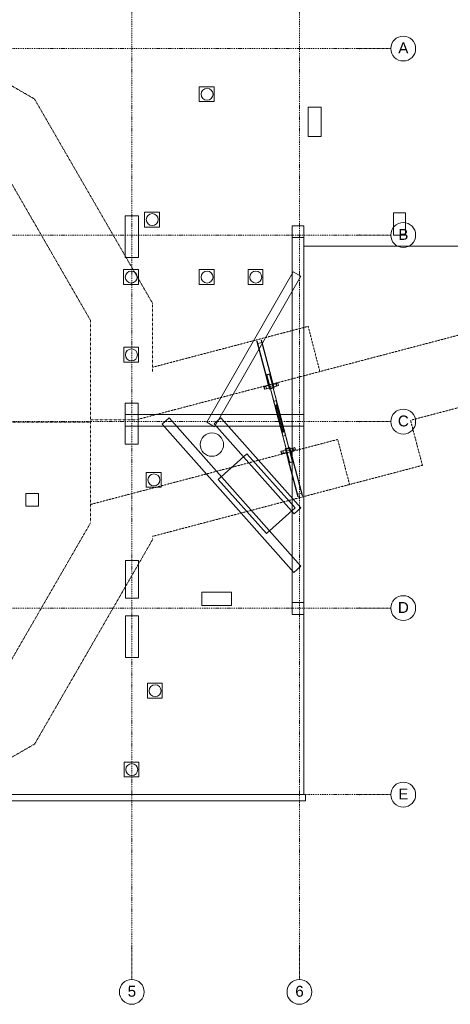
# Model space of a CAD drawing. Header units: centimetres. Extents: x -1589 to 108054, y -205274 to 31709.
# Tile 92 of 256: x 2639 to 4024, y 5175 to 8342. Entities that reach past the tile are written whole.
import ezdxf

# ---------------------------------------------------------------- set-up
doc = ezdxf.new("R2010")
doc.units = ezdxf.units.CM
doc.header["$LTSCALE"] = 0.01
doc.header["$MEASUREMENT"] = 0
for name, pattern in [('Kropki i Kreski', [72, 36, -18, 0, -18]), ('Przerywana długa', [100, 50, -50]), ('Wipeout_Contour', [100, 0, -100])]:
    doc.linetypes.add(name, pattern=pattern)
for name, color, linetype in [('2_słupy.ISTN', 7, 'Continuous'), ('2_ściany zewnętrzne.ISTN', 7, 'Continuous'), ('3_linie 2D .ISTN', 7, 'Continuous'), ('4_osie.ISTN', 7, 'Continuous'), ('5_opisy.K_IR', 7, 'Continuous')]:
    doc.layers.add(name, color=color, linetype=linetype)
doc.styles.add('GENERATED_STYLE_1', font='txt')

msp = doc.modelspace()

# ---------------------------------------------------------------- hatches: boundary and pattern name
at = {"layer": '2_słupy.ISTN', "linetype": 'Continuous', "lineweight": 5}
for points in [[(3432.26901, 7190.43933), (3433.52623, 7190.77009), (3431.52365, 7198.38184), (3444.48266, 7201.79123), (3446.48524, 7194.17949), (3447.74246, 7194.51025), (3443.52651, 7210.53498), (3442.26929, 7210.20421), (3444.27187, 7202.59247), (3431.31285, 7199.18307), (3429.31028, 7206.79482), (3428.05306, 7206.46406)], [(3506.50845, 6908.2571), (3507.76567, 6908.58786), (3505.76309, 6916.19961), (3518.72211, 6919.609), (3520.72469, 6911.99726), (3521.9819, 6912.32802), (3517.76595, 6928.35275), (3516.50873, 6928.02199), (3518.51131, 6920.41024), (3505.5523, 6917.00085), (3503.54972, 6924.61259), (3502.2925, 6924.28183)]]:
    msp.add_hatch(color=8, dxfattribs=at).paths.add_polyline_path(points)
h = msp.add_hatch(color=8, dxfattribs=at)
h.paths.add_polyline_path([(3459.21949, 7101.75734), (3467.92331, 7104.04723), (3464.52111, 7116.9789), (3455.8173, 7114.68901)])
h.paths.add_polyline_path([(3459.45513, 7102.43386), (3456.35535, 7114.21604), (3464.28549, 7116.30239), (3467.38527, 7104.5202)], flags=0)
h = msp.add_hatch(color=8, dxfattribs=at)
h.paths.add_polyline_path([(3482.11393, 7014.73617), (3485.516, 7001.805), (3494.21981, 7004.09489), (3490.81775, 7017.02606)])
h.paths.add_polyline_path([(3482.65197, 7014.26323), (3490.58211, 7016.34957), (3493.68177, 7004.56784), (3485.75163, 7002.48149)], flags=0)

# ---------------------------------------------------------------- linework, layer by layer
at = {"layer": '2_słupy.ISTN', "color": 8, "linetype": 'Continuous', "lineweight": 5}
for p, q in [((3429.31028, 7206.79482), (3428.05306, 7206.46406)), ((3428.05306, 7206.46406), (3432.26901, 7190.43933)), ((3429.31028, 7206.79482), (3431.31285, 7199.18307)), ((3444.27187, 7202.59247), (3431.31285, 7199.18307)), ((3444.48266, 7201.79123), (3431.52365, 7198.38184)), ((3431.52365, 7198.38184), (3433.52623, 7190.77009)), ((3433.52623, 7190.77009), (3432.26901, 7190.43933)), ((3443.52651, 7210.53498), (3442.26929, 7210.20421)), ((3442.26929, 7210.20421), (3444.27187, 7202.59247)), ((3443.52651, 7210.53498), (3447.74246, 7194.51025)), ((3444.48266, 7201.79123), (3446.48524, 7194.17949)), ((3447.74246, 7194.51025), (3446.48524, 7194.17949)), ((3464.52111, 7116.9789), (3455.8173, 7114.68901)), ((3455.8173, 7114.68901), (3459.21949, 7101.75734)), ((3464.28549, 7116.30239), (3456.35535, 7114.21604)), ((3456.35535, 7114.21604), (3459.45513, 7102.43386)), ((3467.92331, 7104.04723), (3459.21949, 7101.75734)), ((3467.38527, 7104.5202), (3459.45513, 7102.43386)), ((3464.28549, 7116.30239), (3467.38527, 7104.5202)), ((3464.52111, 7116.9789), (3467.92331, 7104.04723)), ((3490.81775, 7017.02606), (3482.11393, 7014.73617)), ((3482.11393, 7014.73617), (3485.516, 7001.805)), ((3490.58211, 7016.34957), (3482.65197, 7014.26323)), ((3482.65197, 7014.26323), (3485.75163, 7002.48149)), ((3494.21981, 7004.09489), (3485.516, 7001.805)), ((3493.68177, 7004.56784), (3485.75163, 7002.48149)), ((3490.58211, 7016.34957), (3493.68177, 7004.56784)), ((3490.81775, 7017.02606), (3494.21981, 7004.09489)), ((3503.54972, 6924.61259), (3502.2925, 6924.28183)), ((3502.2925, 6924.28183), (3506.50845, 6908.2571)), ((3503.54972, 6924.61259), (3505.5523, 6917.00085)), ((3518.51131, 6920.41024), (3505.5523, 6917.00085)), ((3518.72211, 6919.609), (3505.76309, 6916.19961)), ((3505.76309, 6916.19961), (3507.76567, 6908.58786)), ((3507.76567, 6908.58786), (3506.50845, 6908.2571)), ((3517.76595, 6928.35275), (3516.50873, 6928.02199)), ((3516.50873, 6928.02199), (3518.51131, 6920.41024)), ((3517.76595, 6928.35275), (3521.9819, 6912.32802)), ((3518.72211, 6919.609), (3520.72469, 6911.99726)), ((3521.9819, 6912.32802), (3520.72469, 6911.99726))]:
    msp.add_line(p, q, dxfattribs=at)
at = {"layer": '2_słupy.ISTN', "color": 8, "linetype": 'Continuous', "lineweight": 5, "flags": 128}
for points in [[(3401.56477, 7307.14561), (3402.82199, 7307.47638)], [(3428.05306, 7206.46406), (3401.56477, 7307.14561)], [(3429.31028, 7206.79482), (3402.82199, 7307.47638)], [(3404.82456, 7299.86463), (3417.78358, 7303.27402)], [(3429.31028, 7206.79482), (3404.82456, 7299.86463)], [(3415.781, 7310.88577), (3417.03822, 7311.21653)], [(3442.26929, 7210.20421), (3415.781, 7310.88577)], [(3443.52651, 7210.53498), (3417.03822, 7311.21653)], [(3438.02102, 7168.57599), (3428.05306, 7206.46406)], [(3439.27824, 7168.90676), (3429.31028, 7206.79482)], [(3431.52365, 7198.38184), (3431.31285, 7199.18307)], [(3433.44047, 7199.74283), (3455.8173, 7114.68901)], [(3442.14428, 7202.03272), (3464.52111, 7116.9789)], [(3452.23725, 7172.31615), (3442.26929, 7210.20421)], [(3453.49447, 7172.64691), (3443.52651, 7210.53498)], [(3444.48266, 7201.79123), (3444.27187, 7202.59246)], [(3444.48267, 7201.79123), (3444.27188, 7202.59243)], [(3430.68492, 7162.50982), (3424.55469, 7160.89701)], [(3424.55469, 7160.89701), (3426.59015, 7153.16029)], [(3424.96297, 7160.59082), (3430.48018, 7162.04234)], [(3426.79489, 7153.62776), (3424.96297, 7160.59082)], [(3430.48018, 7162.04234), (3432.31209, 7155.07929)], [(3439.0387, 7164.70761), (3430.68492, 7162.50982)], [(3432.72038, 7154.77309), (3430.68492, 7162.50982)], [(3439.27818, 7168.90674), (3438.02097, 7168.57598)], [(3438.02097, 7168.57598), (3442.09188, 7153.10253)], [(3441.21187, 7161.55685), (3439.27818, 7168.90674)], [(3454.17088, 7164.96625), (3447.82732, 7163.29732), (3441.21187, 7161.55685)], [(3441.41542, 7160.78318), (3448.03325, 7162.52427), (3454.37443, 7164.19257)], [(3443.3491, 7153.43329), (3441.41542, 7160.78318)], [(3453.50328, 7158.85729), (3444.79946, 7156.5674)], [(3445.21606, 7156.55604), (3453.14621, 7158.64239)], [(3448.03325, 7162.52427), (3447.82732, 7163.29732)], [(3452.2372, 7172.31613), (3453.49442, 7172.6469)], [(3454.17088, 7164.96625), (3452.2372, 7172.31613)], [(3453.14621, 7158.64239), (3453.75637, 7156.32315)], [(3453.49442, 7172.6469), (3457.56533, 7157.17345)], [(3454.17297, 7156.31179), (3453.50328, 7158.85729)], [(3456.30811, 7156.84269), (3454.37443, 7164.19257)], [(3454.51219, 7168.77854), (3463.16742, 7171.05565)], [(3456.54764, 7161.04182), (3465.20288, 7163.31893)], [(3469.23657, 7172.65239), (3463.16742, 7171.05565)], [(3463.16742, 7171.05565), (3465.20288, 7163.31893)], [(3463.57265, 7170.74865), (3469.03489, 7172.18571)], [(3465.40457, 7163.7856), (3463.57265, 7170.74865)], [(3465.20288, 7163.31893), (3471.27203, 7164.91566)], [(3470.8668, 7165.22266), (3465.40457, 7163.7856)], [(3469.03489, 7172.18571), (3470.8668, 7165.22266)], [(3471.27203, 7164.91566), (3469.23657, 7172.65239)], [(3426.59015, 7153.16029), (3432.72038, 7154.77309)], [(3432.31209, 7155.07929), (3426.79489, 7153.62776)], [(3441.07415, 7156.97089), (3432.72038, 7154.77309)], [(3442.09188, 7153.10253), (3443.3491, 7153.43329)], [(3444.79946, 7156.5674), (3445.46916, 7154.0219)], [(3445.82623, 7154.23681), (3445.21606, 7156.55604)], [(3445.46916, 7154.0219), (3454.17297, 7156.31179)], [(3445.47675, 7153.99307), (3445.46916, 7154.0219)], [(3445.4767, 7153.99306), (3454.18052, 7156.28295)], [(3470.66552, 7058.25108), (3445.4767, 7153.99306)], [(3453.75637, 7156.32315), (3445.82623, 7154.23681)], [(3454.18056, 7156.28296), (3454.17297, 7156.31179)], [(3479.36934, 7060.54097), (3454.18052, 7156.28295)], [(3457.56533, 7157.17345), (3456.30811, 7156.84269)], [(3456.20414, 7114.79078), (3456.35535, 7114.21604)], [(3470.6656, 7058.2511), (3459.21952, 7101.75734)], [(3484.68288, 7014.79754), (3461.48603, 7102.96817)], [(3464.13428, 7116.87713), (3464.28549, 7116.30239)], [(3488.55124, 7015.81527), (3465.35439, 7103.9859)], [(3479.36942, 7060.54099), (3467.92334, 7104.04723)], [(3479.36934, 7060.54097), (3470.66552, 7058.25108)], [(3495.8543, 6962.50911), (3470.66552, 7058.25108)], [(3473.08332, 7058.88718), (3470.6656, 7058.2511)], [(3482.11396, 7014.73617), (3470.6656, 7058.2511)], [(3479.36942, 7060.54099), (3476.95168, 7059.90491)], [(3504.55812, 6964.799), (3479.36934, 7060.54097)], [(3490.81778, 7017.02606), (3479.36942, 7060.54099)], [(3485.516, 7001.805), (3507.89071, 6916.75936)], [(3485.75163, 7002.48149), (3485.90283, 7001.90677)], [(3493.83298, 7003.99312), (3493.68177, 7004.56784)], [(3494.21981, 7004.09489), (3516.59452, 6919.04926)], [(3485.13343, 6955.55243), (3479.0032, 6953.93963)], [(3479.0032, 6953.93963), (3481.03865, 6946.2029)], [(3479.41148, 6953.63343), (3484.92869, 6955.08496)], [(3481.24339, 6946.67038), (3479.41148, 6953.63343)], [(3481.03865, 6946.2029), (3487.16888, 6947.81571)], [(3486.7606, 6948.1219), (3481.24339, 6946.67038)], [(3484.92869, 6955.08496), (3486.7606, 6948.1219)], [(3493.4872, 6957.75023), (3485.13343, 6955.55243)], [(3487.16888, 6947.81571), (3485.13343, 6955.55243)], [(3495.52266, 6950.01351), (3487.16888, 6947.81571)], [(3493.72669, 6961.94935), (3492.46947, 6961.61859)], [(3492.46947, 6961.61859), (3496.54039, 6946.14514)], [(3495.66038, 6954.59947), (3493.72669, 6961.94935)], [(3508.61939, 6958.00886), (3502.30855, 6956.34854), (3495.66038, 6954.59947)], [(3504.55812, 6964.799), (3495.8543, 6962.50911)], [(3495.85436, 6962.50911), (3495.86291, 6962.4766)], [(3504.56673, 6964.76649), (3495.86291, 6962.4766)], [(3495.86291, 6962.4766), (3496.5326, 6959.93114)], [(3495.86392, 6953.82579), (3502.51448, 6955.57549), (3508.82294, 6957.23519)], [(3497.79761, 6946.47591), (3495.86392, 6953.82579)], [(3496.27951, 6962.46524), (3504.20965, 6964.55158)], [(3496.88967, 6960.14604), (3496.27951, 6962.46524)], [(3496.5326, 6959.93114), (3505.23641, 6962.22103)], [(3496.54039, 6946.14514), (3497.79761, 6946.47591)], [(3506.50845, 6908.2571), (3496.54044, 6946.14516)], [(3504.81981, 6962.23239), (3496.88967, 6960.14604)], [(3507.76567, 6908.58786), (3497.79766, 6946.47592)], [(3502.51448, 6955.57549), (3502.30855, 6956.34854)], [(3504.20965, 6964.55158), (3504.81981, 6962.23239)], [(3504.55817, 6964.79901), (3504.56673, 6964.76649)], [(3505.23641, 6962.22103), (3504.56673, 6964.76649)], [(3506.68571, 6965.35875), (3507.94292, 6965.68951)], [(3508.61939, 6958.00886), (3506.68571, 6965.35875)], [(3507.94292, 6965.68951), (3512.01384, 6950.21606)], [(3510.75662, 6949.8853), (3508.82294, 6957.23519)], [(3508.96069, 6961.82116), (3517.61593, 6964.09827)], [(3512.01384, 6950.21606), (3510.75662, 6949.8853)], [(3520.72469, 6911.99726), (3510.75667, 6949.88531)], [(3510.99615, 6954.08443), (3519.65139, 6956.36154)], [(3521.9819, 6912.32802), (3512.01389, 6950.21607)], [(3523.68508, 6965.695), (3517.61593, 6964.09827)], [(3517.61593, 6964.09827), (3519.65139, 6956.36154)], [(3518.02116, 6963.79127), (3523.48339, 6965.22833)], [(3519.85307, 6956.82822), (3518.02116, 6963.79127)], [(3519.65139, 6956.36154), (3525.72054, 6957.95828)], [(3525.31531, 6958.26528), (3519.85307, 6956.82822)], [(3523.48339, 6965.22833), (3525.31531, 6958.26528)], [(3525.72054, 6957.95828), (3523.68508, 6965.695)], [(3505.76309, 6916.19961), (3505.5523, 6917.00085)], [(3532.99687, 6807.57558), (3506.50845, 6908.2571)], [(3534.25409, 6807.90634), (3507.76567, 6908.58786)], [(3532.25151, 6815.51809), (3507.76568, 6908.58786)], [(3518.72211, 6919.609), (3518.51131, 6920.41024)], [(3547.2131, 6811.31574), (3520.72469, 6911.99726)], [(3548.47032, 6811.6465), (3521.9819, 6912.32802)], [(3545.21052, 6818.92748), (3532.25151, 6815.51809)], [(3548.47032, 6811.6465), (3547.2131, 6811.31574)], [(3534.25409, 6807.90634), (3532.99687, 6807.57558)]]:
    msp.add_lwpolyline(points, dxfattribs=at)
at = {"layer": '3_linie 2D .ISTN', "color": 8, "linetype": 'Continuous', "lineweight": 5}
for p, q in [((3216.41211, 8078.3334), (3216.41211, 8126.23264)), ((3216.41211, 8126.23264), (3264.31136, 8126.23264)), ((3264.31136, 8126.23264), (3264.31136, 8078.3334)), ((3264.31136, 8078.3334), (3216.41211, 8078.3334)), ((3608.3411, 8060.10268), (3567.23768, 8060.10268)), ((3567.23768, 8060.10268), (3567.23768, 7966.63463)), ((3608.3411, 7966.63463), (3608.3411, 8060.10268)), ((3567.23768, 7966.63463), (3608.3411, 7966.63463)), ((2977.98202, 7577.02595), (2977.98202, 7710.75283)), ((2977.98202, 7710.75283), (3020.68078, 7710.75283)), ((3020.68078, 7710.75283), (3020.68078, 7577.02595)), ((3040.26479, 7675.03371), (3040.26479, 7722.93296)), ((3040.26479, 7722.93296), (3088.16404, 7722.93296)), ((3088.16404, 7722.93296), (3088.16404, 7675.03371)), ((3879.54915, 7721.03739), (3840.83874, 7721.03739)), ((3840.83874, 7721.03739), (3840.83874, 7649.09077)), ((3879.54915, 7649.09077), (3879.54915, 7721.03739)), ((3088.16404, 7675.03371), (3040.26479, 7675.03371)), ((3515.44217, 7678.92049), (3552.91335, 7678.92049)), ((3515.44217, 7641.10731), (3515.44217, 7678.92049)), ((3552.91335, 7678.92049), (3552.91335, 7641.10731)), ((3552.91335, 7641.10731), (3515.44217, 7641.10731)), ((3552.91335, 7641.10731), (3515.44217, 7641.10731)), ((3515.44217, 7641.10731), (3515.44217, 6467.52156)), ((3552.91335, 6467.52156), (3552.91335, 7641.10731)), ((3840.83874, 7649.09077), (3879.54915, 7649.09077)), ((3552.91335, 5849.09077), (3552.91335, 7613.85716)), ((3552.91335, 7613.85716), (4720.09458, 7613.85716)), ((3020.68078, 7577.02595), (2977.98202, 7577.02595)), ((2972.78153, 7490.42978), (2972.78153, 7538.32903)), ((2972.78153, 7538.32903), (3020.68078, 7538.32903)), ((3020.68078, 7538.32903), (3020.68078, 7490.42978)), ((3216.41211, 7490.27112), (3216.41211, 7538.17036)), ((3216.41211, 7538.17036), (3264.31136, 7538.17036)), ((3264.31136, 7538.17036), (3264.31136, 7490.27112)), ((3373.22599, 7490.27112), (3373.22599, 7538.17036)), ((3373.22599, 7538.17036), (3421.12524, 7538.17036)), ((3421.12524, 7538.17036), (3421.12524, 7490.27112)), ((3240.39687, 7046.82297), (3518.57172, 7531.23854)), ((3543.37876, 7516.99314), (3265.20391, 7032.57757)), ((3518.57172, 7531.23854), (3543.37876, 7516.99314)), ((3020.68078, 7490.42978), (2972.78153, 7490.42978)), ((3264.31136, 7490.27112), (3216.41211, 7490.27112)), ((3421.12524, 7490.27112), (3373.22599, 7490.27112)), ((2973.39149, 7240.06514), (2973.39149, 7287.96439)), ((2973.39149, 7287.96439), (3021.29074, 7287.96439)), ((3021.29074, 7287.96439), (3021.29074, 7240.06514)), ((3021.29074, 7240.06514), (2973.39149, 7240.06514)), ((2978.423, 6976.72081), (2978.423, 7108.14504)), ((2978.423, 7108.14504), (3020.2398, 7108.14504)), ((3020.2398, 7108.14504), (3020.2398, 6976.72081)), ((2978.423, 7033.93727), (2978.423, 7071.8518)), ((2978.423, 7071.8518), (3552.91335, 7071.8518)), ((3552.91335, 7071.8518), (3552.91335, 7033.93727)), ((3552.91335, 7033.93727), (2978.423, 7033.93727)), ((3119.85065, 7061.27608), (3097.24656, 7041.22883)), ((3097.24656, 7041.22883), (3520.57781, 6563.90583)), ((3543.1819, 6583.95308), (3119.85065, 7061.27608)), ((3265.20391, 7032.57757), (3240.39687, 7046.82297)), ((3286.20482, 7061.3343), (3264.46596, 7042.03787)), ((3264.46596, 7042.03787), (3521.24595, 6752.75603)), ((3542.98481, 6772.05245), (3286.20482, 7061.3343)), ((3020.2398, 6976.72081), (2978.423, 6976.72081)), ((3277.24053, 6863.08465), (3369.4363, 6945.22973)), ((3369.4363, 6945.22973), (3524.43822, 6771.26288)), ((3045.52406, 6837.91979), (3045.52406, 6885.81904)), ((3045.52406, 6885.81904), (3093.42331, 6885.81904)), ((3093.42331, 6885.81904), (3093.42331, 6837.91979)), ((3432.24244, 6689.11779), (3277.24053, 6863.08465)), ((2658.00201, 6776.74183), (2658.00201, 6817.67372)), ((2658.00201, 6817.67372), (2699.38435, 6817.67372)), ((2699.38435, 6817.67372), (2699.38435, 6776.74183)), ((3093.42331, 6837.91979), (3045.52406, 6837.91979)), ((2699.38435, 6776.74183), (2658.00201, 6776.74183)), ((3524.43822, 6771.26288), (3432.24244, 6689.11779)), ((3521.24595, 6752.75603), (3542.98481, 6772.05245)), ((2979.08902, 6480.75247), (2979.08902, 6602.3579)), ((2979.08902, 6602.3579), (3020.53653, 6602.3579)), ((3020.53653, 6602.3579), (3020.53653, 6480.75247)), ((3520.57781, 6563.90583), (3543.1819, 6583.95308)), ((3225.03796, 6500.56106), (3319.66341, 6500.56106)), ((3225.03796, 6457.54949), (3225.03796, 6500.56106)), ((3319.66341, 6500.56106), (3319.66341, 6457.54949)), ((3020.53653, 6480.75247), (2979.08902, 6480.75247)), ((3515.44217, 6467.52156), (3552.91335, 6467.52156)), ((3552.91335, 6467.52156), (3515.44217, 6467.52156)), ((3515.44217, 6467.52156), (3515.44217, 6428.13284)), ((3552.91335, 6428.13284), (3552.91335, 6467.52156)), ((3319.66341, 6457.54949), (3225.03796, 6457.54949)), ((2979.36058, 6290.32852), (2979.36058, 6424.44641)), ((2979.36058, 6424.44641), (3020.41708, 6424.44641)), ((3020.41708, 6424.44641), (3020.41708, 6290.32852)), ((3515.44217, 6428.13284), (3552.91335, 6428.13284)), ((3020.41708, 6290.32852), (2979.36058, 6290.32852)), ((3049.45057, 6159.73505), (3049.45057, 6207.6343)), ((3049.45057, 6207.6343), (3097.34981, 6207.6343)), ((3097.34981, 6207.6343), (3097.34981, 6159.73505)), ((3097.34981, 6159.73505), (3049.45057, 6159.73505)), ((2974.38663, 5905.95897), (2974.38663, 5953.85822)), ((2974.38663, 5953.85822), (3022.28588, 5953.85822)), ((3022.28588, 5953.85822), (3022.28588, 5905.95897)), ((3022.28588, 5905.95897), (2974.38663, 5905.95897))]:
    msp.add_line(p, q, dxfattribs=at)
at = {"layer": '3_linie 2D .ISTN', "color": 8, "linetype": 'Przerywana długa', "lineweight": 5}
msp.add_line((630.22293, 7047.29514), (2868.62298, 7047.28515), dxfattribs=at)
at = {"layer": '3_linie 2D .ISTN', "color": 8, "linetype": 'Continuous', "lineweight": 5}
for centre, radius in [((3241.35688, 8101.99104), 19.25079), ((3065.20956, 7698.69135), 19.25079), ((2997.7263, 7514.08742), 19.25079), ((3241.35688, 7513.92876), 19.25079), ((3398.17076, 7513.92876), 19.25079), ((2998.33626, 7263.72278), 19.25079), ((3257.01006, 6974.95653), 37.59878), ((3070.46883, 6861.57743), 19.25079), ((3074.39534, 6183.39269), 19.25079), ((2999.3314, 5929.61661), 19.25079)]:
    msp.add_circle(centre, radius, dxfattribs=at)
at = {"layer": '4_osie.ISTN', "color": 7, "linetype": 'Kropki i Kreski', "lineweight": 0, "ltscale": 10}
for p, q in [((3732.51489, 8249.09077), (-339.90098, 8249.09077)), ((3732.51489, 7649.09077), (-339.90098, 7649.09077)), ((3732.51489, 7049.09077), (-339.90098, 7049.09077)), ((3732.51489, 6449.09077), (-339.90098, 6449.09077))]:
    msp.add_line(p, q, dxfattribs=at)
at = {"layer": '4_osie.ISTN', "color": 7, "linetype": 'Kropki i Kreski', "lineweight": 0}
for p, q in [((3732.51489, 8249.09077), (3832.51489, 8249.09077)), ((3732.51489, 7649.09077), (3832.51489, 7649.09077)), ((3732.51489, 7049.09077), (3832.51489, 7049.09077)), ((3732.51489, 6449.09077), (3832.51489, 6449.09077)), ((3732.51489, 5849.09077), (3832.51489, 5849.09077)), ((2999.3314, 5354.63762), (2999.3314, 5254.63762)), ((3538.63417, 5354.63762), (3538.63417, 5254.63762))]:
    msp.add_line(p, q, dxfattribs=at)
at = {"layer": '4_osie.ISTN', "color": 7, "linetype": 'Continuous', "lineweight": 0}
for centre in [(3872.51489, 8249.09077), (3872.51489, 7649.09077), (3872.51489, 7049.09077), (3872.51489, 6449.09077), (3872.51489, 5849.09077), (2999.3314, 5214.63762), (3538.63417, 5214.63762)]:
    msp.add_circle(centre, 40, dxfattribs=at)
at = {"layer": '4_osie.ISTN', "color": 7, "linetype": 'Kropki i Kreski', "lineweight": 0}
for p in [(3732.51489, 8249.09077), (3732.51489, 8249.09077), (3732.51489, 7649.09077), (3732.51489, 7649.09077), (3732.51489, 7049.09077), (3732.51489, 7049.09077), (3732.51489, 6449.09077), (3732.51489, 6449.09077), (3732.51489, 5849.09077), (3732.51489, 5849.09077), (2999.3314, 5354.63762), (2999.3314, 5354.63762), (3538.63417, 5354.63762), (3538.63417, 5354.63762)]:
    msp.add_point(p, dxfattribs=at)
at = {"layer": '5_opisy.K_IR', "color": 8, "linetype": 'Przerywana długa', "lineweight": 5}
for points in [[(3066.13406, 7209.69862), (3066.2987, 7429.35135), (2686.32364, 8086.83609), (2028.71953, 8466.15769), (1717.36676, 8466.69183), (1717.36676, 8595.08166), (1567.3586, 8595.08166), (1567.36676, 8267.26495)], [(5073.05625, 7412.62276), (4909.56273, 7552.73088), (3012.60665, 7054.63929), (2866.12402, 7054.30276)], [(3604.62232, 7208.95036), (3566.67781, 7355.51374), (3066.13406, 7223.82625)], [(3895.94654, 7053.3162), (4805.07737, 7292.47267)], [(3066.13406, 6679.92458), (3934.26856, 6908.32246), (3895.93894, 7053.34496)], [(2866.12402, 6782.4105), (3661.69301, 6991.66281)], [(3661.69301, 6991.66281), (3699.95838, 6846.6777)]]:
    msp.add_lwpolyline(points, dxfattribs=at)

# ---------------------------------------------------------------- texts
at = {"layer": '4_osie.ISTN', "color": 7, "lineweight": 0, "char_height": 35, "attachment_point": 4, "style": 'GENERATED_STYLE_1'}
for s, insert in [('\\A1;{\\pql;\\pt0;\\fArial|b0|i0|c238|p38;A}', (3856.51484, 8251.09082)), ('\\A1;{\\pql;\\pt0;\\fArial|b0|i0|c238|p38;B}', (3856.51439, 7651.09127)), ('\\A1;{\\pql;\\pt0;\\fArial|b0|i0|c238|p38;C}', (3855.23439, 7050.80327)), ('\\A1;{\\pql;\\pt0;\\fArial|b0|i0|c238|p38;D}', (3855.23439, 6451.09127)), ('\\A1;{\\pql;\\pt0;\\fArial|b0|i0|c238|p38;E}', (3856.51439, 5851.09127)), ('\\A1;{\\pql;\\pt0;\\fArial|b0|i0|c238|p38;5}', (2986.0509, 5216.35012)), ('\\A1;{\\pql;\\pt0;\\fArial|b0|i0|c238|p38;6}', (3525.35367, 5216.35012))]:
    msp.add_mtext(s, dxfattribs=dict(at, insert=insert))

# ---------------------------------------------------------------- next in the draw order: wipeouts: each hides what was drawn before it
at = {"color": 8, "linetype": 'Wipeout_Contour', "lineweight": 5, "ltscale": 12621.722741}
msp.add_wipeout([(2518.59982, 5829.09077), (3558.59982, 5829.09077), (3558.59982, 5849.09077), (2518.59982, 5849.09077)], dxfattribs=at).dxf.layer = '2_ściany zewnętrzne.ISTN'

# ---------------------------------------------------------------- next in the draw order: linework, layer by layer
at = {"layer": '2_ściany zewnętrzne.ISTN', "color": 8, "linetype": 'Continuous', "lineweight": 5, "flags": 128}
for points in [[(3558.59982, 5849.09077), (2518.59982, 5849.09077)], [(2518.59982, 5829.09077), (3558.59982, 5829.09077)], [(3558.59982, 5829.09077), (3558.59982, 5849.09077)]]:
    msp.add_lwpolyline(points, dxfattribs=at)
at = {"layer": '4_osie.ISTN', "color": 7, "linetype": 'Kropki i Kreski', "lineweight": 0, "ltscale": 10}
for p, q in [((2999.3314, 5354.63762), (2999.3314, 9074.64705)), ((3538.63417, 5354.63762), (3538.63417, 9074.64705)), ((3732.51489, 5849.09077), (-339.90098, 5849.09077))]:
    msp.add_line(p, q, dxfattribs=at)
at = {"layer": '5_opisy.K_IR', "color": 8, "linetype": 'Przerywana długa', "lineweight": 5}
msp.add_lwpolyline([(2866.1344, 7375.35296), (2540.10458, 7940.56337), (1974.82238, 8266.64146), (1322.43402, 8266.63474), (757.36208, 7940.4165), (431.13401, 7375.35296), (431.13401, 7195.22992), (231.13398, 7195.22992), (231.13398, 6969.14196), (431.13401, 6969.14196), (431.13401, 6722.91652), (757.36208, 6157.86934), (1322.43402, 5831.65474), (1974.83398, 5831.65474), (2540.4706, 6158.4059), (2866.69867, 6723.42943)], close=True, dxfattribs=at)
msp.add_lwpolyline([(431.14402, 6779.23793), (134.14413, 6779.11262), (134.14413, 6643.89139), (182.19675, 6560.66348), (266.23355, 6609.18533), (610.93308, 6011.45995), (1268.84522, 5631.6447), (2028.42282, 5631.6447), (2686.89092, 6011.96785), (3066.13406, 6669.34387), (3066.13406, 6672.90463)], dxfattribs=at)

doc.saveas('drawing.dxf')
